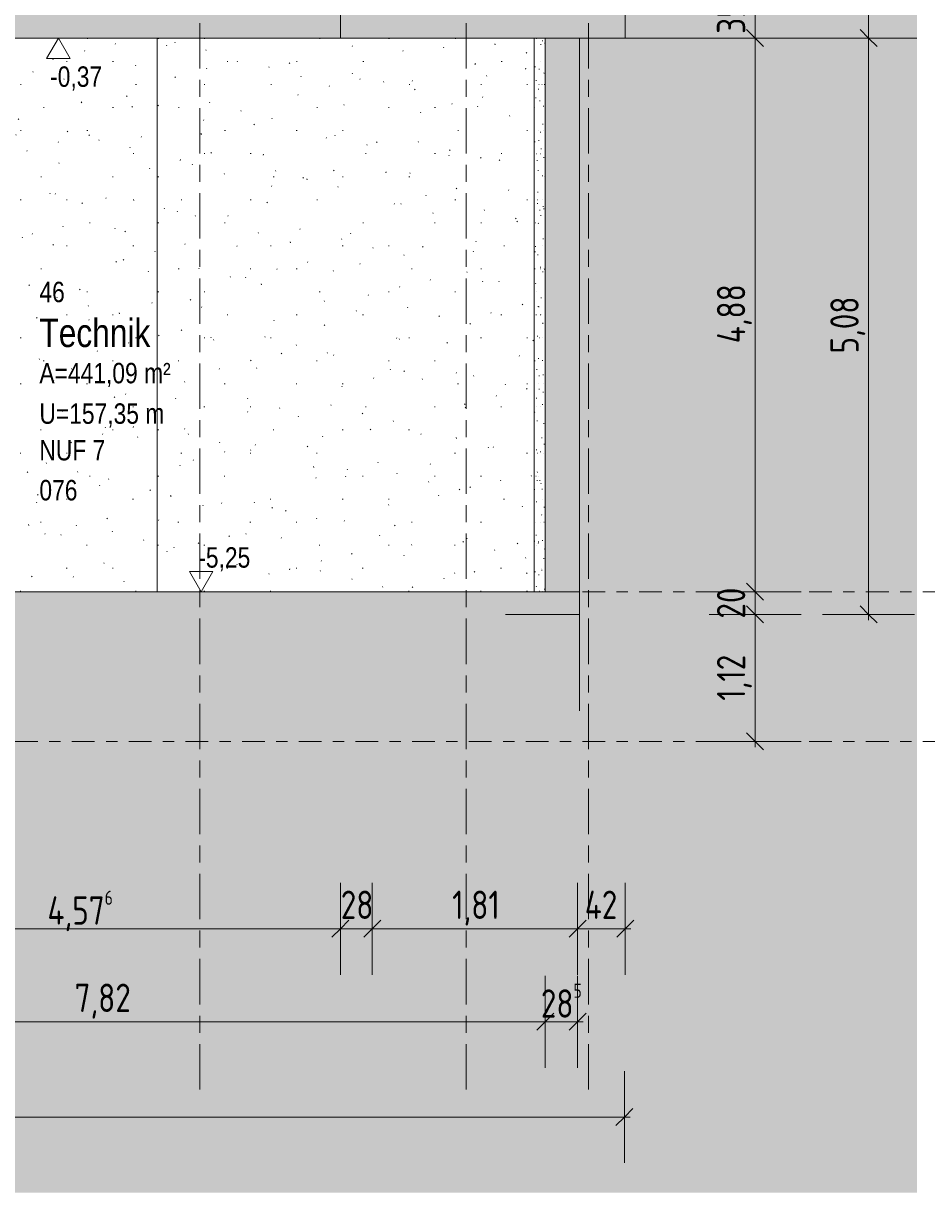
# Model space of a CAD drawing. Header units: metres. Extents: x -28 to 176, y -14 to 869.
# Tile 20 of 60: x 18.43 to 26.39, y -13.34 to -3.04. Entities that reach past the tile are written whole.
import ezdxf

# ---------------------------------------------------------------- set-up
doc = ezdxf.new("R2010")
doc.units = ezdxf.units.M
doc.linetypes.add('_Ebene_', pattern=[0.4, 0.2, -0.1, 0, -0.1])
doc.linetypes.add('_Rasterlinie_', pattern=[0.75, 0.4, -0.1, 0.15, -0.1])
for name, color, linetype, lineweight in [('A_Bem', 7, 'Continuous', 5), ('A_Bem-100', 7, 'Continuous', 5), ('A_Detailelemente', 7, 'Continuous', 9), ('A_Ebenen', 130, 'Continuous', 5), ('A_Geschossdecken', 7, 'Continuous', 5), ('A_Geschossdecken_Schraffur', 7, 'Continuous', 5), ('A_Hoehenkoten', 124, 'Continuous', 5), ('A_Körper_Form', 7, 'Continuous', 5), ('A_Raster', 128, 'Continuous', 5), ('A_Raum-Txt', 16, 'Continuous', 5), ('A_Wand', 244, 'Continuous', 5), ('A_Wand_Schraff', 1, 'Continuous', 5), ('A_Wände_Oberflächenschraffur', 244, 'Continuous', 5)]:
    doc.layers.add(name, color=color, linetype=linetype, lineweight=lineweight)
doc.styles.add('Arial', font='arial.ttf', dxfattribs={"width": 0.8, "height": 0.18})
doc.styles.add('Arial_B', font='txt', dxfattribs={"width": 0.8, "height": 0.25})
doc.styles.add('ISOCPEUR_1', font='isocpeur.ttf', dxfattribs={"width": 0.8, "height": 0.25})
doc.dimstyles.new('BLB-Standard_2_5_Aussen', dxfattribs={"dimscale": 0.3048, "dimtxt": 0.248995, "dimasz": 0.492126, "dimexe": 1.32874, "dimexo": 0.0625, "dimgap": 0.032808, "dimtad": 1, "dimrnd": 0.001, "dimzin": 0, "dimdsep": 46, "dimtxsty": 'ISOCPEUR_1', "dimblk1": 'OBLIQUE', "dimblk2": 'OBLIQUE', "dimsah": 1, "dimcen": 0.09, "dimdle": 0.164042, "dimazin": 0, "dimtfac": 1, "dimtdec": 4, "dimtix": 1, "dimtmove": 0, "dimatfit": 3, "dimfxl": 1.32874, "dimfxlon": 1, "dimtvp": 1, "dimtolj": 1, "dimtzin": 0, "dimarcsym": 2})
doc.dimstyles.new('BLB-Standard_2_5_Aussen_1', dxfattribs={"dimscale": 0.3048, "dimtxt": 0.248995, "dimasz": 0.492126, "dimexe": 1.32874, "dimexo": 0.0625, "dimgap": 0.032808, "dimtad": 1, "dimdec": 1, "dimlfac": 100, "dimrnd": 0.1, "dimdsep": 46, "dimtxsty": 'ISOCPEUR_1', "dimblk1": 'OBLIQUE', "dimblk2": 'OBLIQUE', "dimsah": 1, "dimcen": 0.09, "dimdle": 0.164042, "dimazin": 0, "dimtfac": 1, "dimtdec": 4, "dimtix": 1, "dimtmove": 0, "dimatfit": 3, "dimfxl": 1.32874, "dimfxlon": 1, "dimtvp": 1, "dimtolj": 1, "dimtzin": 0, "dimarcsym": 2})
pattern_1 = [(0, (11.292, 18.958), (0.813, 0.203), [0.007, -0.603, 0.007, -0.603, -3.251]), (0, (11.292, 18.958), (0.813, 0.203), [-1.219, 0.007, -1.212, 0.007, -0.603, -1.422]), (0, (11.292, 18.958), (0.813, 0.203), [-3.048, 0.007, -0.4, 0.007, -1.009]), (120, (11.597, 19.06), (-0.5823032, 0.6025787), [0.007, -0.603, 0.007, -0.603, -3.251]), (120, (11.597, 19.06), (-0.5823032, 0.6025787), [-1.219, 0.007, -1.212, 0.007, -0.603, -1.422]), (120, (11.597, 19.06), (-0.5823032, 0.6025787), [-3.048, 0.007, -0.4, 0.007, -1.009]), (240, (11.699, 19.466), (-0.2306968, -0.8055787), [0.007, -0.603, 0.007, -0.603, -3.251]), (240, (11.699, 19.466), (-0.2306968, -0.8055787), [-1.219, 0.007, -1.212, 0.007, -0.603, -1.422]), (240, (11.699, 19.466), (-0.2306968, -0.8055787), [-3.048, 0.007, -0.4, 0.007, -1.009])]

# ---------------------------------------------------------------- blocks, each defined once
blk = doc.blocks.new('Höhenkoten - leer-6237472-C')
at = {"layer": 'A_Hoehenkoten'}
for p, q in [((-17.33, -9.172), (-17.538, -9.172)), ((-17.434, -9.352), (-17.538, -9.172)), ((-17.434, -9.352), (-17.33, -9.172))]:
    blk.add_line(p, q, dxfattribs=at)
blk = doc.blocks.new('DIMBLOCK1-C')
at = {"layer": 'A_Bem-100'}
for p, q in [((-19.139, -12.271), (-19.139, -13.081)), ((-19.139, -12.676), (-19.139, -12.271)), ((23.726, -12.271), (23.726, -13.081)), ((23.726, -12.676), (23.726, -12.271)), ((-19.189, -12.676), (23.776, -12.676))]:
    blk.add_line(p, q, dxfattribs=at)
at = {"layer": 'A_Bem-100', "lineweight": 9}
for p, q in [((-19.139, -12.676), (-19.214, -12.751)), ((-19.139, -12.676), (-19.064, -12.601)), ((23.726, -12.676), (23.651, -12.751)), ((23.726, -12.676), (23.801, -12.601))]:
    blk.add_line(p, q, dxfattribs=at)
at = {"layer": 'A_Bem-100', "color": 0, "insert": (1.93, -12.34), "char_height": 0.25, "width": 0.87242, "attachment_point": 1, "line_spacing_factor": 1.149209, "style": 'ISOCPEUR_1'}
blk.add_mtext('42,86\\A2\\H0.5x;\\S5^  ;\\H2x;', dxfattribs=at)
blk = doc.blocks.new('_Oblique')
at = {"color": 0, "linetype": 'ByBlock', "lineweight": -2}
blk.add_line((-0.5, -0.5), (0.5, 0.5), dxfattribs=at)
blk = doc.blocks.new('DIMBLOCK2-C')
at = {"layer": 'A_Bem-100'}
for p, q in [((23.029, -11.431), (23.029, -12.241)), ((23.029, -11.836), (23.029, -11.431)), ((23.314, -11.431), (23.314, -12.241)), ((23.314, -11.836), (23.314, -11.431)), ((23.364, -11.836), (23.029, -11.836))]:
    blk.add_line(p, q, dxfattribs=at)
at = {"layer": 'A_Bem-100', "lineweight": 9}
for p, q in [((23.029, -11.836), (22.954, -11.911)), ((23.029, -11.836), (23.104, -11.761)), ((23.314, -11.836), (23.239, -11.911)), ((23.314, -11.836), (23.389, -11.761))]:
    blk.add_line(p, q, dxfattribs=at)
at = {"layer": 'A_Bem-100', "color": 0, "insert": (22.99, -11.5), "char_height": 0.25, "width": 0.43621, "attachment_point": 1, "line_spacing_factor": 1.149209, "style": 'ISOCPEUR_1'}
blk.add_mtext('28\\A2\\H0.5x;\\S5^  ;\\H2x;', dxfattribs=at)
blk = doc.blocks.new('DIMBLOCK3-C')
at = {"layer": 'A_Bem-100'}
for p, q in [((15.209, -11.431), (15.209, -12.241)), ((15.209, -11.836), (15.209, -11.431)), ((23.029, -11.431), (23.029, -12.241)), ((23.029, -11.836), (23.029, -11.431)), ((23.029, -11.836), (15.209, -11.836))]:
    blk.add_line(p, q, dxfattribs=at)
at = {"layer": 'A_Bem-100', "lineweight": 9}
for p, q in [((15.209, -11.836), (15.134, -11.911)), ((15.209, -11.836), (15.284, -11.761)), ((23.029, -11.836), (22.954, -11.911)), ((23.029, -11.836), (23.104, -11.761))]:
    blk.add_line(p, q, dxfattribs=at)
at = {"layer": 'A_Bem-100', "color": 0, "insert": (18.879, -11.5), "char_height": 0.25, "width": 0.57664, "attachment_point": 1, "line_spacing_factor": 1.149209, "style": 'ISOCPEUR_1'}
blk.add_mtext('7,82', dxfattribs=at)
blk = doc.blocks.new('DIMBLOCK7-C')
at = {"layer": 'A_Bem-100'}
for p, q in [((23.314, -10.611), (23.314, -11.421)), ((23.314, -11.016), (23.314, -10.611)), ((23.734, -10.611), (23.734, -11.421)), ((23.734, -11.016), (23.734, -10.611)), ((23.784, -11.016), (23.314, -11.016))]:
    blk.add_line(p, q, dxfattribs=at)
at = {"layer": 'A_Bem-100', "lineweight": 9}
for p, q in [((23.314, -11.016), (23.239, -11.091)), ((23.314, -11.016), (23.389, -10.941)), ((23.734, -11.016), (23.659, -11.091)), ((23.734, -11.016), (23.809, -10.941))]:
    blk.add_line(p, q, dxfattribs=at)
at = {"layer": 'A_Bem-100', "color": 0, "insert": (23.377, -10.68), "char_height": 0.25, "width": 0.35255, "attachment_point": 1, "line_spacing_factor": 1.149209, "style": 'ISOCPEUR_1'}
blk.add_mtext('42', dxfattribs=at)
blk = doc.blocks.new('DIMBLOCK8-C')
at = {"layer": 'A_Bem-100'}
for p, q in [((21.503, -10.611), (21.503, -11.421)), ((21.503, -11.016), (21.503, -10.611)), ((23.314, -10.611), (23.314, -11.421)), ((23.314, -11.016), (23.314, -10.611)), ((23.314, -11.016), (21.503, -11.016))]:
    blk.add_line(p, q, dxfattribs=at)
at = {"layer": 'A_Bem-100', "lineweight": 9}
for p, q in [((21.503, -11.016), (21.428, -11.091)), ((21.503, -11.016), (21.578, -10.941)), ((23.314, -11.016), (23.239, -11.091)), ((23.314, -11.016), (23.389, -10.941))]:
    blk.add_line(p, q, dxfattribs=at)
at = {"layer": 'A_Bem-100', "color": 0, "insert": (22.208, -10.68), "char_height": 0.25, "width": 0.48103, "attachment_point": 1, "line_spacing_factor": 1.149209, "style": 'ISOCPEUR_1'}
blk.add_mtext('1,81', dxfattribs=at)
blk = doc.blocks.new('DIMBLOCK9-C')
at = {"layer": 'A_Bem-100'}
for p, q in [((21.223, -10.611), (21.223, -11.421)), ((21.223, -11.016), (21.223, -10.611)), ((21.503, -10.611), (21.503, -11.421)), ((21.503, -11.016), (21.503, -10.611)), ((21.503, -11.016), (21.223, -11.016))]:
    blk.add_line(p, q, dxfattribs=at)
at = {"layer": 'A_Bem-100', "lineweight": 9}
for p, q in [((21.223, -11.016), (21.148, -11.091)), ((21.223, -11.016), (21.298, -10.941)), ((21.503, -11.016), (21.428, -11.091)), ((21.503, -11.016), (21.578, -10.941))]:
    blk.add_line(p, q, dxfattribs=at)
at = {"layer": 'A_Bem-100', "color": 0, "insert": (21.226, -10.68), "char_height": 0.25, "width": 0.32865, "attachment_point": 1, "line_spacing_factor": 1.149209, "style": 'ISOCPEUR_1'}
blk.add_mtext('28', dxfattribs=at)
blk = doc.blocks.new('DIMBLOCK10-C')
at = {"layer": 'A_Bem-100'}
for p, q in [((16.647, -10.611), (16.647, -11.421)), ((16.647, -11.016), (16.647, -10.611)), ((21.223, -10.611), (21.223, -11.421)), ((21.223, -11.016), (21.223, -10.611)), ((21.223, -11.016), (16.647, -11.016))]:
    blk.add_line(p, q, dxfattribs=at)
at = {"layer": 'A_Bem-100', "lineweight": 9}
for p, q in [((16.647, -11.016), (16.572, -11.091)), ((16.647, -11.016), (16.722, -10.941)), ((21.223, -11.016), (21.148, -11.091)), ((21.223, -11.016), (21.298, -10.941))]:
    blk.add_line(p, q, dxfattribs=at)
at = {"layer": 'A_Bem-100', "color": 0, "insert": (18.64, -10.68), "char_height": 0.25, "width": 0.7081, "attachment_point": 1, "line_spacing_factor": 1.149209, "style": 'ISOCPEUR_1'}
blk.add_mtext('4,57\\A2\\H0.5x;\\S6^  ;\\H2x;', dxfattribs=at)
blk = doc.blocks.new('DIMBLOCK33-C')
at = {"layer": 'A_Bem-100'}
for p, q in [((24.474, -8.245), (25.284, -8.245)), ((24.879, -8.245), (24.474, -8.245)), ((24.879, -9.415), (24.879, -8.245)), ((24.474, -9.365), (25.284, -9.365)), ((24.879, -9.365), (24.474, -9.365))]:
    blk.add_line(p, q, dxfattribs=at)
at = {"layer": 'A_Bem-100', "lineweight": 9}
for p, q in [((24.879, -8.245), (24.804, -8.17)), ((24.879, -8.245), (24.954, -8.32)), ((24.879, -9.365), (24.804, -9.29)), ((24.879, -9.365), (24.954, -9.44))]:
    blk.add_line(p, q, dxfattribs=at)
at = {"layer": 'A_Bem-100', "color": 0, "insert": (24.542, -9.006), "char_height": 0.25, "width": 0.48103, "attachment_point": 1, "rotation": 90, "line_spacing_factor": 1.149209, "style": 'ISOCPEUR_1'}
blk.add_mtext('1,12', dxfattribs=at)
blk = doc.blocks.new('DIMBLOCK34-C')
at = {"layer": 'A_Bem-100', "lineweight": 9}
for p, q in [((24.879, -8.045), (24.804, -7.97)), ((24.879, -8.045), (24.954, -8.12)), ((24.879, -8.245), (24.804, -8.17)), ((24.879, -8.245), (24.954, -8.32))]:
    blk.add_line(p, q, dxfattribs=at)
at = {"layer": 'A_Bem-100'}
for p, q in [((24.474, -8.045), (25.284, -8.045)), ((24.879, -8.045), (24.474, -8.045)), ((24.879, -8.245), (24.879, -8.045)), ((24.474, -8.245), (25.284, -8.245)), ((24.879, -8.245), (24.474, -8.245))]:
    blk.add_line(p, q, dxfattribs=at)
at = {"layer": 'A_Bem-100', "color": 0, "insert": (24.542, -8.282), "char_height": 0.25, "width": 0.32865, "attachment_point": 1, "rotation": 90, "line_spacing_factor": 1.149209, "style": 'ISOCPEUR_1'}
blk.add_mtext('20', dxfattribs=at)
blk = doc.blocks.new('DIMBLOCK35-C')
at = {"layer": 'A_Bem-100', "lineweight": 9}
for p, q in [((24.879, -3.165), (24.804, -3.09)), ((24.879, -3.165), (24.954, -3.24)), ((24.879, -8.045), (24.804, -7.97)), ((24.879, -8.045), (24.954, -8.12))]:
    blk.add_line(p, q, dxfattribs=at)
at = {"layer": 'A_Bem-100'}
for p, q in [((24.474, -3.165), (25.284, -3.165)), ((24.879, -3.165), (24.474, -3.165)), ((24.879, -8.045), (24.879, -3.165)), ((24.474, -8.045), (25.284, -8.045)), ((24.879, -8.045), (24.474, -8.045))]:
    blk.add_line(p, q, dxfattribs=at)
at = {"layer": 'A_Bem-100', "color": 0, "insert": (24.542, -5.855), "char_height": 0.25, "width": 0.60054, "attachment_point": 1, "rotation": 90, "line_spacing_factor": 1.149209, "style": 'ISOCPEUR_1'}
blk.add_mtext('4,88', dxfattribs=at)
blk = doc.blocks.new('DIMBLOCK36-C')
at = {"layer": 'A_Bem-100', "lineweight": 9}
for p, q in [((24.879, -2.815), (24.804, -2.74)), ((24.879, -2.815), (24.954, -2.89)), ((24.879, -3.165), (24.804, -3.09)), ((24.879, -3.165), (24.954, -3.24))]:
    blk.add_line(p, q, dxfattribs=at)
at = {"layer": 'A_Bem-100'}
for p, q in [((24.474, -2.815), (25.284, -2.815)), ((24.879, -2.815), (24.474, -2.815)), ((24.879, -3.165), (24.879, -2.815)), ((24.474, -3.165), (25.284, -3.165)), ((24.879, -3.165), (24.474, -3.165))]:
    blk.add_line(p, q, dxfattribs=at)
at = {"layer": 'A_Bem-100', "color": 0, "insert": (24.542, -3.127), "char_height": 0.25, "width": 0.32865, "attachment_point": 1, "rotation": 90, "line_spacing_factor": 1.149209, "style": 'ISOCPEUR_1'}
blk.add_mtext('35', dxfattribs=at)
blk = doc.blocks.new('DIMBLOCK40-C')
at = {"layer": 'A_Bem-100', "lineweight": 9}
for p, q in [((25.879, -3.165), (25.804, -3.09)), ((25.879, -3.165), (25.954, -3.24)), ((25.879, -8.245), (25.804, -8.17)), ((25.879, -8.245), (25.954, -8.32))]:
    blk.add_line(p, q, dxfattribs=at)
at = {"layer": 'A_Bem-100'}
for p, q in [((25.474, -3.165), (26.284, -3.165)), ((25.879, -3.165), (25.474, -3.165)), ((25.879, -8.295), (25.879, -3.165)), ((25.474, -8.245), (26.284, -8.245)), ((25.879, -8.245), (25.474, -8.245))]:
    blk.add_line(p, q, dxfattribs=at)
at = {"layer": 'A_Bem-100', "color": 0, "insert": (25.542, -5.945), "char_height": 0.25, "width": 0.57664, "attachment_point": 1, "rotation": 90, "line_spacing_factor": 1.149209, "style": 'ISOCPEUR_1'}
blk.add_mtext('5,08', dxfattribs=at)
blk = doc.blocks.new('DIMBLOCK41-C')
at = {"layer": 'A_Bem-100'}
for p, q in [((25.474, 0.955), (26.284, 0.955)), ((25.879, 0.955), (25.474, 0.955)), ((25.879, -3.165), (25.879, 0.955)), ((25.474, -3.165), (26.284, -3.165)), ((25.879, -3.165), (25.474, -3.165))]:
    blk.add_line(p, q, dxfattribs=at)
at = {"layer": 'A_Bem-100', "lineweight": 9}
for p, q in [((25.879, 0.955), (25.804, 1.03)), ((25.879, 0.955), (25.954, 0.88)), ((25.879, -3.165), (25.804, -3.09)), ((25.879, -3.165), (25.954, -3.24))]:
    blk.add_line(p, q, dxfattribs=at)
at = {"layer": 'A_Bem-100', "color": 0, "insert": (25.542, -1.335), "char_height": 0.25, "width": 0.55273, "attachment_point": 1, "rotation": 90, "line_spacing_factor": 1.149209, "style": 'ISOCPEUR_1'}
blk.add_mtext('4,12', dxfattribs=at)

msp = doc.modelspace()

# ---------------------------------------------------------------- hatches: boundary and pattern name
at = {"layer": 'A_Detailelemente'}
msp.add_hatch(color=254, dxfattribs=at).paths.add_polyline_path([(23.2661, -13.3421), (26.3047, -13.3421), (26.3047, -9.3651), (23.3299, -9.3651), (23.3299, -9.0951), (22.6781, -9.0951), (22.6781, -8.2451), (15.2123, -8.2451), (15.2123, -9.5651), (15.5723, -9.5651), (15.5723, -10.0651), (14.5896, -10.0651), (14.5896, -9.5651), (-18.3999, -9.5651), (-18.3999, -10.0651), (-19.4854, -10.0651), (-19.4854, -9.5651), (-19.1392, -9.5651), (-19.1392, -9.369), (-22.3119, -9.369), (-22.3119, -13.3421), (20.2276, -13.3421)], flags=0)
at = {"layer": 'A_Geschossdecken', "lineweight": 9}
msp.add_hatch(color=254, dxfattribs=at).paths.add_polyline_path([(23.3299, -9.3651), (26.3047, -9.3651), (26.3047, -3.1651), (23.3299, -3.1651), (23.3299, -9.0951)], flags=0)
at = {"layer": 'A_Geschossdecken_Schraffur', "lineweight": 9}
for points in [[(14.9709, -3.1651), (21.2227, -3.1651), (21.2227, -2.8151), (14.9709, -2.8151), (14.9709, -3.0351)], [(23.7338, -3.1651), (23.7338, -2.8151), (21.2233, -2.8151), (21.2233, -3.1651), (23.2661, -3.1651)], [(23.2661, -8.2451), (23.3299, -8.2451), (23.3299, -8.0451), (14.9694, -8.0451), (14.9694, -8.2451), (22.6781, -8.2451)], [(23.2661, -9.0951), (23.3299, -9.0951), (23.3299, -8.2451), (22.6781, -8.2451), (22.6781, -9.0951), (23.1234, -9.0951)]]:
    msp.add_hatch(color=253, dxfattribs=at).paths.add_polyline_path(points, flags=0)
at = {"layer": 'A_Körper_Form'}
msp.add_hatch(color=9, dxfattribs=at).paths.add_polyline_path([(23.7338, -3.1651), (26.3047, -3.1651), (26.3047, 1.2049), (23.8824, 1.2049), (23.8697, 0.9549), (23.7338, 0.9549), (23.7338, -1.5052)], flags=0)
at = {"layer": 'A_Wand_Schraff', "lineweight": 9}
msp.add_hatch(color=253, dxfattribs=at).paths.add_polyline_path([(23.3299, -8.0451), (23.3299, -3.1651), (23.0289, -3.1651), (23.0289, -8.0451), (23.2661, -8.0451)], flags=0)
at = {"layer": 'A_Wände_Oberflächenschraffur'}
h = msp.add_hatch(dxfattribs=at)
h.set_pattern_fill('FP_7', style=0, pattern_type=2)
h.set_pattern_definition([(0, (11.298, 18.958), (0.813, 0.203), [0.007, -0.603, 0.007, -0.603, -3.251]), (0, (11.298, 18.958), (0.813, 0.203), [-1.219, 0.007, -1.212, 0.007, -0.603, -1.422]), (0, (11.298, 18.958), (0.813, 0.203), [-3.048, 0.007, -0.4, 0.007, -1.009]), (120, (11.603, 19.06), (-0.5823032, 0.6025787), [0.007, -0.603, 0.007, -0.603, -3.251]), (120, (11.603, 19.06), (-0.5823032, 0.6025787), [-1.219, 0.007, -1.212, 0.007, -0.603, -1.422]), (120, (11.603, 19.06), (-0.5823032, 0.6025787), [-3.048, 0.007, -0.4, 0.007, -1.009]), (240, (11.705, 19.466), (-0.2306968, -0.8055787), [0.007, -0.603, 0.007, -0.603, -3.251]), (240, (11.705, 19.466), (-0.2306968, -0.8055787), [-1.219, 0.007, -1.212, 0.007, -0.603, -1.422]), (240, (11.705, 19.466), (-0.2306968, -0.8055787), [-3.048, 0.007, -0.4, 0.007, -1.009])])
h.paths.add_polyline_path([(17.1891, -8.0451), (19.6059, -8.0451), (19.6058, -3.1651), (16.8021, -3.1651), (16.8021, -8.0451)], flags=0)
h = msp.add_hatch(dxfattribs=at)
h.set_pattern_fill('FP_5', style=0, pattern_type=2)
h.set_pattern_definition(pattern_1)
h.paths.add_polyline_path([(20.2276, -6.2051), (22.93, -6.2051), (22.93, -3.1651), (19.6058, -3.1651), (19.6058, -6.2051)], flags=0)
h = msp.add_hatch(dxfattribs=at)
h.set_pattern_fill('FP_6', style=0, pattern_type=2)
h.set_pattern_definition([(0, (22.958, 18.958), (0.063, 0.203), [0.001, -0.047, 0.001, -0.047, -0.252]), (0, (22.958, 18.958), (0.063, 0.203), [-0.094, 0.001, -0.094, 0.001, -0.047, -0.11]), (0, (22.958, 18.958), (0.063, 0.203), [-0.236, 0.001, -0.031, 0.001, -0.078]), (92.562, (22.982, 19.06), (-0.044981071, 0.602591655), [0.006, -0.523, 0.006, -0.523, -2.818]), (92.562, (22.982, 19.06), (-0.044981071, 0.602591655), [-1.057, 0.006, -1.051, 0.006, -0.523, -1.233]), (92.562, (22.982, 19.06), (-0.044981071, 0.602591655), [-2.642, 0.006, -0.346, 0.006, -0.875]), (267.438, (22.99, 19.466), (-0.018001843, -0.804999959), [0.006, -0.523, 0.006, -0.523, -2.818]), (267.438, (22.99, 19.466), (-0.018001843, -0.804999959), [-1.057, 0.006, -1.051, 0.006, -0.523, -1.233]), (267.438, (22.99, 19.466), (-0.018001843, -0.804999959), [-2.642, 0.006, -0.346, 0.006, -0.875])])
h.paths.add_polyline_path([(23.0289, -8.0451), (23.0289, -3.1651), (22.93, -3.1651), (22.93, -8.0451)], flags=0)
h = msp.add_hatch(dxfattribs=at)
h.set_pattern_fill('FP_5', style=0, pattern_type=2)
h.set_pattern_definition(pattern_1)
h.paths.add_polyline_path([(22.93, -8.0451), (22.93, -6.2051), (19.6059, -6.2051), (19.6059, -8.0451), (22.8755, -8.0451)], flags=0)

# ---------------------------------------------------------------- linework, layer by layer
at = {"layer": 'A_Ebenen', "color": 170, "linetype": '_Ebene_', "lineweight": 9}
for p, q in [((26.5562, -8.0451), (-24.8409, -8.0451)), ((26.5562, -9.3651), (-24.8409, -9.3651))]:
    msp.add_line(p, q, dxfattribs=at)
at = {"layer": 'A_Geschossdecken', "color": 250, "lineweight": 9}
for p, q in [((21.2227, -3.1651), (21.2227, -2.8151)), ((21.2233, -2.8151), (21.2233, -3.1651)), ((23.7338, -3.1651), (23.7338, -2.8151)), ((15.2094, -3.1651), (21.2227, -3.1651)), ((21.2233, -3.1651), (23.7338, -3.1651)), ((23.3299, -8.0451), (13.9991, -8.0451)), ((23.3299, -8.2451), (23.3299, -8.0451)), ((22.6781, -8.2451), (23.3299, -8.2451))]:
    msp.add_line(p, q, dxfattribs=at)
at = {"layer": 'A_Geschossdecken', "color": 253, "lineweight": 9}
for p, q in [((23.3299, -3.1651), (23.3299, -8.2451)), ((26.3047, -3.1651), (23.3299, -3.1651)), ((23.3299, -8.2451), (23.3299, -9.0951))]:
    msp.add_line(p, q, dxfattribs=at)
at = {"layer": 'A_Körper_Form', "color": 253, "lineweight": 9}
for p, q in [((23.7338, 0.9549), (23.7338, -3.1651)), ((23.7338, -3.1651), (26.3047, -3.1651))]:
    msp.add_line(p, q, dxfattribs=at)
at = {"layer": 'A_Raster', "linetype": '_Rasterlinie_', "lineweight": 9}
for p, q in [((19.9826, -12.4326), (19.9826, 12.5006)), ((22.3326, -12.4326), (22.3326, 12.5006)), ((23.4099, -12.4326), (23.4099, 12.5006))]:
    msp.add_line(p, q, dxfattribs=at)
at = {"layer": 'A_Wand', "color": 250, "lineweight": 9}
for p, q in [((19.6058, -3.1651), (19.6058, -6.2051)), ((22.93, -3.1651), (22.93, -8.0451)), ((23.0289, -3.1651), (23.0289, -8.0451)), ((23.3299, -8.0451), (23.3299, -3.1651)), ((19.6059, -6.2051), (19.6059, -8.0451))]:
    msp.add_line(p, q, dxfattribs=at)

# ---------------------------------------------------------------- block references
at = {"layer": 'A_Hoehenkoten', "extrusion": (0, 0, -1), "rotation": 180}
msp.add_blockref('Höhenkoten - leer-6237472-C', (-36.1703, -12.5168), dxfattribs=at)
at = {"layer": 'A_Hoehenkoten'}
msp.add_blockref('Höhenkoten - leer-6237472-C', (37.4292, 1.3066), dxfattribs=at)

# ---------------------------------------------------------------- texts
at = {"layer": 'A_Hoehenkoten', "char_height": 0.18, "width": 0.542095, "attachment_point": 1, "line_spacing_factor": 0.941778, "style": 'Arial'}
for s, insert in [('-0,37', (18.6634, -3.4143)), ('-5,25', (19.9696, -7.6529))]:
    msp.add_mtext(s, dxfattribs=dict(at, insert=insert))
at = {"layer": 'A_Raum-Txt', "attachment_point": 1}
for s, insert, char_height, width, style in [('46', (18.5689, -5.3127), 0.18, 0.269367, 'Arial'), ('Technik', (18.5689, -5.6382), 0.25, 1.269873, 'Arial_B'), ('A=441,09 m²', (18.5689, -6.028), 0.18, 1.378902, 'Arial'), ('U=157,35 m', (18.5689, -6.3847), 0.18, 1.314767, 'Arial'), ('NUF 7', (18.5689, -6.7073), 0.18, 0.692658, 'Arial'), ('076', (18.5689, -7.0599), 0.18, 0.40405, 'Arial')]:
    msp.add_mtext(s, dxfattribs=dict(at, insert=insert, char_height=char_height, width=width, style=style))

# ---------------------------------------------------------------- dimensions: what is measured, and where the dimension line sits
at = {"layer": 'A_Bem'}
for base, p1, p2, dimstyle, override, picture, middle in [((25.8785, 0.9549), (25.4735, -3.1651), (25.4735, 0.9549), 'BLB-Standard_2_5_Aussen', {"dimpost": '<>', "dimfxl": 4.12}, 'DIMBLOCK41-C', (25.7435, -1.1051)), ((24.8785, -2.8151), (24.4735, -3.1651), (24.4735, -2.8151), 'BLB-Standard_2_5_Aussen_1', {"dimpost": '<>', "dimfxl": 0.35}, 'DIMBLOCK36-C', (24.7435, -2.9901)), ((24.8785, -3.1651), (24.4735, -8.0451), (24.4735, -3.1651), 'BLB-Standard_2_5_Aussen', {"dimpost": '<>', "dimfxl": 4.88}, 'DIMBLOCK35-C', (24.7435, -5.6051)), ((25.8785, -3.1651), (25.4735, -8.2451), (25.4735, -3.1651), 'BLB-Standard_2_5_Aussen', {"dimpost": '<>', "dimfxl": 5.08}, 'DIMBLOCK40-C', (25.7435, -5.7051)), ((24.8785, -8.0451), (24.4735, -8.2451), (24.4735, -8.0451), 'BLB-Standard_2_5_Aussen_1', {"dimpost": '<>', "dimfxl": 0.2}, 'DIMBLOCK34-C', (24.7435, -8.1451)), ((24.8785, -8.2451), (24.4735, -9.3651), (24.4735, -8.2451), 'BLB-Standard_2_5_Aussen', {"dimpost": '<>', "dimfxl": 1.12}, 'DIMBLOCK33-C', (24.7435, -8.8051))]:
    dim = msp.add_linear_dim(base=base, p1=p1, p2=p2, angle=90, dimstyle=dimstyle, override=override, dxfattribs=at)
    dim.commit()
    dim.dimension.update_dxf_attribs({"geometry": picture, "text_midpoint": middle})
for base, p1, p2, text, dimstyle, override, picture, middle in [((16.6468, -11.0162), (21.2233, -10.6112), (16.6468, -10.6112), '\\A1;4,57\\Q;{\\A1;{\\H0.5x;\\S6^ ;}}', 'BLB-Standard_2_5_Aussen', {"dimpost": '<>', "dimfxl": 4.576466}, 'DIMBLOCK10-C', (18.9351, -10.8562)), ((23.0289, -11.8362), (23.3136, -11.4312), (23.0289, -11.4312), '\\A1;28\\Q;{\\A1;{\\H0.5x;\\S5^ ;}}', 'BLB-Standard_2_5_Aussen_1', {"dimpost": '<>', "dimfxl": 0.284662}, 'DIMBLOCK2-C', (23.1713, -11.7012)), ((23.7261, -12.6762), (-19.1392, -12.2712), (23.7261, -12.2712), '\\A1;42,86\\Q;{\\A1;{\\H0.5x;\\S5^ ;}}', 'BLB-Standard_2_5_Aussen', {"dimpost": '<>', "dimfxl": 42.865387}, 'DIMBLOCK1-C', (2.2935, -12.5162))]:
    dim = msp.add_linear_dim(base=base, p1=p1, p2=p2, text=text, dimstyle=dimstyle, override=override, dxfattribs=at)
    dim.commit()
    dim.dimension.update_dxf_attribs({"geometry": picture, "text_midpoint": middle})
for base, p1, p2, dimstyle, override, picture, middle in [((21.2233, -11.0162), (21.5033, -10.6112), (21.2233, -10.6112), 'BLB-Standard_2_5_Aussen_1', {"dimpost": '<>', "dimfxl": 0.280001}, 'DIMBLOCK9-C', (21.3633, -10.8812)), ((21.5033, -11.0162), (23.3136, -10.6112), (21.5033, -10.6112), 'BLB-Standard_2_5_Aussen', {"dimpost": '<>', "dimfxl": 1.810323}, 'DIMBLOCK8-C', (22.4084, -10.8812)), ((23.3136, -11.0162), (23.7338, -10.6112), (23.3136, -10.6112), 'BLB-Standard_2_5_Aussen_1', {"dimpost": '<>', "dimfxl": 0.420182}, 'DIMBLOCK7-C', (23.5237, -10.8812)), ((15.2094, -11.8362), (23.0289, -11.4312), (15.2094, -11.4312), 'BLB-Standard_2_5_Aussen', {"dimpost": '<>', "dimfxl": 7.819557}, 'DIMBLOCK3-C', (19.1192, -11.7012))]:
    dim = msp.add_linear_dim(base=base, p1=p1, p2=p2, dimstyle=dimstyle, override=override, dxfattribs=at)
    dim.commit()
    dim.dimension.update_dxf_attribs({"geometry": picture, "text_midpoint": middle})

doc.saveas('drawing.dxf')
